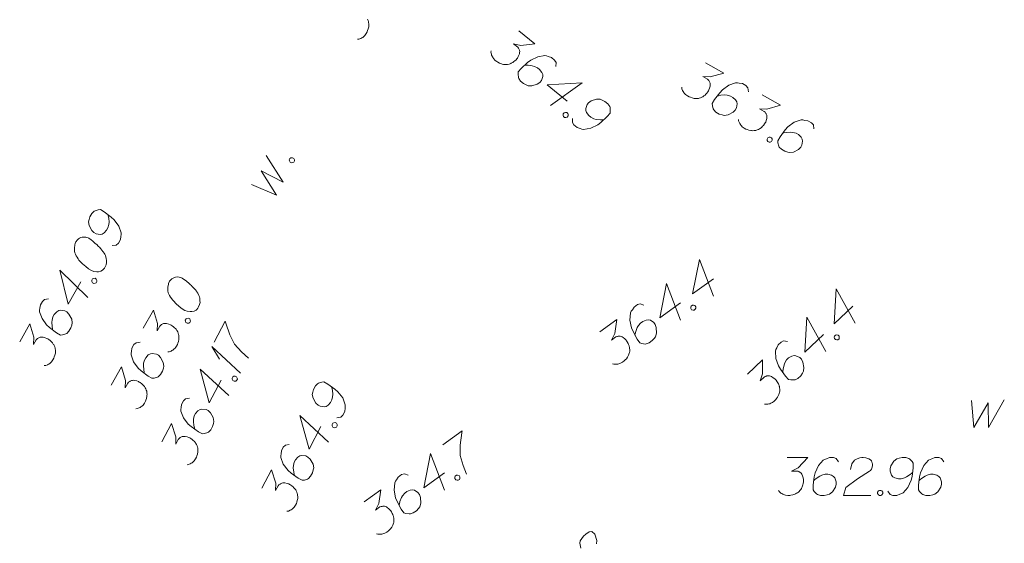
# Model space of a CAD drawing. Header units: metres. Extents: x 5555129 to 5556676, y 5635595 to 5636517.
# Tile 249 of 255: x 5556576 to 5556595, y 5636205 to 5636216. Entities that reach past the tile are written whole.
import ezdxf

# ---------------------------------------------------------------- set-up
doc = ezdxf.new("R2010")
doc.units = ezdxf.units.M
doc.header["$MEASUREMENT"] = 0
doc.layers.add('#skartowane', color=7, linetype='Continuous', lineweight=18)
doc.layers.add('GUPWSD_O', color=5, linetype='Continuous', lineweight=18, true_color=0x0000ff)

# ---------------------------------------------------------------- blocks, each defined once
blk = doc.blocks.new('*U1862')
at = {"layer": '#skartowane', "color": 7, "linetype": 'ByBlock', "lineweight": 18}
for q in [(5555465.324, 5636450.332), (5555464.909, 5636450.609)]:
    blk.add_line((5555464.753, 5636450.858), q, dxfattribs=at)

msp = doc.modelspace()

# ---------------------------------------------------------------- linework, layer by layer
at = {"layer": '#skartowane', "color": 7, "linetype": 'Continuous', "lineweight": 18, "flags": 128}
for points in [[(5556582.413, 5636215.658), (5556582.425, 5636215.631), (5556582.432, 5636215.607), (5556582.436, 5636215.591), (5556582.438, 5636215.569), (5556582.44, 5636215.548), (5556582.438, 5636215.522), (5556582.438, 5636215.509), (5556582.428, 5636215.467), (5556582.415, 5636215.433), (5556582.409, 5636215.409), (5556582.389, 5636215.373), (5556582.36, 5636215.335), (5556582.347, 5636215.323), (5556582.333, 5636215.31), (5556582.319, 5636215.297), (5556582.3, 5636215.288), (5556582.281, 5636215.278), (5556582.246, 5636215.264), (5556582.217, 5636215.26)], [(5556585.414, 5636215.43), (5556585.733, 5636215.168), (5556585.455, 5636215.136), (5556585.314, 5636215.168), (5556585.396, 5636215.101), (5556585.41, 5636215.081), (5556585.416, 5636215.069), (5556585.421, 5636215.057), (5556585.427, 5636215.045), (5556585.434, 5636215.016), (5556585.432, 5636214.995), (5556585.429, 5636214.974), (5556585.423, 5636214.956), (5556585.406, 5636214.917), (5556585.388, 5636214.886), (5556585.377, 5636214.872), (5556585.362, 5636214.854), (5556585.335, 5636214.83), (5556585.315, 5636214.816), (5556585.295, 5636214.801), (5556585.28, 5636214.791), (5556585.268, 5636214.786), (5556585.256, 5636214.781), (5556585.243, 5636214.775), (5556585.223, 5636214.769), (5556585.194, 5636214.762), (5556585.17, 5636214.759), (5556585.153, 5636214.758), (5556585.132, 5636214.76), (5556585.111, 5636214.762), (5556585.085, 5636214.768), (5556585.072, 5636214.771), (5556585.032, 5636214.788), (5556585.001, 5636214.806), (5556584.979, 5636214.816), (5556584.947, 5636214.842), (5556584.915, 5636214.877), (5556584.905, 5636214.893), (5556584.895, 5636214.909), (5556584.885, 5636214.924), (5556584.878, 5636214.945), (5556584.872, 5636214.965), (5556584.864, 5636215.002), (5556584.866, 5636215.032)], [(5556586.151, 5636214.718), (5556586.156, 5636214.798), (5556586.126, 5636214.845), (5556586.062, 5636214.898), (5556586.002, 5636214.917), (5556585.967, 5636214.93), (5556585.933, 5636214.935), (5556585.792, 5636214.913), (5556585.652, 5636214.845), (5556585.59, 5636214.797), (5556585.463, 5636214.679), (5556585.407, 5636214.611), (5556585.402, 5636214.568), (5556585.409, 5636214.502), (5556585.415, 5636214.482), (5556585.45, 5636214.43), (5556585.509, 5636214.382), (5556585.562, 5636214.353), (5556585.601, 5636214.336), (5556585.677, 5636214.335), (5556585.783, 5636214.371), (5556585.834, 5636214.405), (5556585.864, 5636214.442), (5556585.89, 5636214.52), (5556585.89, 5636214.558), (5556585.873, 5636214.602), (5556585.83, 5636214.661), (5556585.789, 5636214.695), (5556585.727, 5636214.722), (5556585.684, 5636214.735), (5556585.599, 5636214.743), (5556585.553, 5636214.743), (5556585.528, 5636214.74)], [(5556589.122, 5636214.794), (5556589.482, 5636214.59), (5556589.213, 5636214.512), (5556589.068, 5636214.519), (5556589.16, 5636214.467), (5556589.178, 5636214.45), (5556589.185, 5636214.439), (5556589.193, 5636214.428), (5556589.2, 5636214.417), (5556589.212, 5636214.39), (5556589.213, 5636214.369), (5556589.215, 5636214.347), (5556589.211, 5636214.329), (5556589.201, 5636214.287), (5556589.189, 5636214.254), (5556589.18, 5636214.238), (5556589.169, 5636214.218), (5556589.146, 5636214.19), (5556589.129, 5636214.172), (5556589.112, 5636214.154), (5556589.098, 5636214.142), (5556589.088, 5636214.135), (5556589.077, 5636214.127), (5556589.066, 5636214.12), (5556589.047, 5636214.11), (5556589.019, 5636214.098), (5556588.995, 5636214.092), (5556588.979, 5636214.087), (5556588.958, 5636214.086), (5556588.937, 5636214.084), (5556588.91, 5636214.086), (5556588.897, 5636214.086), (5556588.855, 5636214.096), (5556588.822, 5636214.109), (5556588.798, 5636214.115), (5556588.762, 5636214.136), (5556588.724, 5636214.164), (5556588.712, 5636214.178), (5556588.699, 5636214.192), (5556588.687, 5636214.206), (5556588.677, 5636214.225), (5556588.667, 5636214.244), (5556588.653, 5636214.279), (5556588.65, 5636214.308)], [(5556586.374, 5636214.031), (5556585.982, 5636214.353), (5556586.674, 5636214.396), (5556586.043, 5636213.944)], [(5556589.97, 5636214.218), (5556589.961, 5636214.298), (5556589.923, 5636214.34), (5556589.851, 5636214.38), (5556589.788, 5636214.389), (5556589.752, 5636214.396), (5556589.717, 5636214.395), (5556589.583, 5636214.349), (5556589.456, 5636214.258), (5556589.403, 5636214.2), (5556589.298, 5636214.063), (5556589.254, 5636213.986), (5556589.257, 5636213.943), (5556589.275, 5636213.879), (5556589.285, 5636213.86), (5556589.327, 5636213.815), (5556589.394, 5636213.777), (5556589.451, 5636213.759), (5556589.493, 5636213.748), (5556589.568, 5636213.76), (5556589.666, 5636213.814), (5556589.71, 5636213.856), (5556589.734, 5636213.897), (5556589.746, 5636213.979), (5556589.74, 5636214.016), (5556589.715, 5636214.057), (5556589.663, 5636214.107), (5556589.616, 5636214.133), (5556589.551, 5636214.15), (5556589.506, 5636214.155), (5556589.422, 5636214.149), (5556589.376, 5636214.141), (5556589.352, 5636214.134)], [(5556586.483, 5636213.689), (5556586.479, 5636213.609), (5556586.509, 5636213.562), (5556586.573, 5636213.509), (5556586.633, 5636213.49), (5556586.668, 5636213.477), (5556586.702, 5636213.472), (5556586.843, 5636213.494), (5556586.983, 5636213.562), (5556587.045, 5636213.61), (5556587.172, 5636213.728), (5556587.228, 5636213.796), (5556587.232, 5636213.839), (5556587.226, 5636213.905), (5556587.22, 5636213.925), (5556587.185, 5636213.977), (5556587.126, 5636214.025), (5556587.073, 5636214.054), (5556587.033, 5636214.071), (5556586.958, 5636214.072), (5556586.852, 5636214.036), (5556586.801, 5636214.002), (5556586.771, 5636213.965), (5556586.745, 5636213.887), (5556586.745, 5636213.849), (5556586.762, 5636213.805), (5556586.805, 5636213.746), (5556586.846, 5636213.712), (5556586.908, 5636213.685), (5556586.951, 5636213.672), (5556587.036, 5636213.664), (5556587.082, 5636213.664), (5556587.107, 5636213.667)], [(5556590.247, 5636214.156), (5556590.606, 5636213.952), (5556590.338, 5636213.874), (5556590.193, 5636213.881), (5556590.285, 5636213.829), (5556590.303, 5636213.812), (5556590.31, 5636213.801), (5556590.318, 5636213.79), (5556590.325, 5636213.779), (5556590.337, 5636213.752), (5556590.338, 5636213.731), (5556590.34, 5636213.71), (5556590.336, 5636213.691), (5556590.326, 5636213.65), (5556590.314, 5636213.616), (5556590.305, 5636213.6), (5556590.293, 5636213.58), (5556590.271, 5636213.552), (5556590.254, 5636213.534), (5556590.237, 5636213.517), (5556590.223, 5636213.504), (5556590.213, 5636213.497), (5556590.202, 5636213.49), (5556590.191, 5636213.482), (5556590.172, 5636213.472), (5556590.144, 5636213.461), (5556590.12, 5636213.454), (5556590.104, 5636213.45), (5556590.083, 5636213.448), (5556590.062, 5636213.447), (5556590.035, 5636213.448), (5556590.022, 5636213.449), (5556589.98, 5636213.459), (5556589.947, 5636213.471), (5556589.923, 5636213.478), (5556589.887, 5636213.498), (5556589.849, 5636213.526), (5556589.837, 5636213.54), (5556589.824, 5636213.554), (5556589.812, 5636213.568), (5556589.802, 5636213.587), (5556589.792, 5636213.606), (5556589.778, 5636213.641), (5556589.775, 5636213.67)], [(5556586.367, 5636213.808), (5556586.39, 5636213.789), (5556586.396, 5636213.769), (5556586.395, 5636213.739), (5556586.376, 5636213.716), (5556586.347, 5636213.709), (5556586.326, 5636213.711), (5556586.303, 5636213.73), (5556586.297, 5636213.75), (5556586.298, 5636213.78), (5556586.317, 5636213.803), (5556586.346, 5636213.81), (5556586.367, 5636213.808)], [(5556591.269, 5636213.481), (5556591.26, 5636213.561), (5556591.223, 5636213.603), (5556591.151, 5636213.644), (5556591.088, 5636213.652), (5556591.051, 5636213.659), (5556591.017, 5636213.659), (5556590.882, 5636213.613), (5556590.756, 5636213.521), (5556590.703, 5636213.463), (5556590.598, 5636213.326), (5556590.554, 5636213.249), (5556590.557, 5636213.207), (5556590.575, 5636213.142), (5556590.584, 5636213.123), (5556590.627, 5636213.079), (5556590.694, 5636213.041), (5556590.751, 5636213.022), (5556590.793, 5636213.012), (5556590.867, 5636213.024), (5556590.965, 5636213.077), (5556591.01, 5636213.119), (5556591.033, 5636213.16), (5556591.045, 5636213.242), (5556591.039, 5636213.279), (5556591.015, 5636213.32), (5556590.962, 5636213.371), (5556590.916, 5636213.397), (5556590.851, 5636213.413), (5556590.806, 5636213.418), (5556590.721, 5636213.412), (5556590.676, 5636213.404), (5556590.652, 5636213.397)], [(5556590.404, 5636213.32), (5556590.43, 5636213.306), (5556590.44, 5636213.287), (5556590.443, 5636213.257), (5556590.429, 5636213.232), (5556590.402, 5636213.22), (5556590.38, 5636213.218), (5556590.355, 5636213.233), (5556590.345, 5636213.252), (5556590.341, 5636213.281), (5556590.356, 5636213.307), (5556590.383, 5636213.319), (5556590.404, 5636213.32)], [(5556580.112, 5636212.377), (5556580.61, 5636212.17), (5556580.307, 5636212.648), (5556580.744, 5636212.426), (5556580.403, 5636212.958)], [(5556580.863, 5636212.87), (5556580.877, 5636212.896), (5556580.896, 5636212.906), (5556580.925, 5636212.911), (5556580.951, 5636212.897), (5556580.964, 5636212.871), (5556580.966, 5636212.85), (5556580.952, 5636212.823), (5556580.934, 5636212.813), (5556580.905, 5636212.808), (5556580.878, 5636212.822), (5556580.866, 5636212.849), (5556580.863, 5636212.87)], [(5556577.352, 5636211.167), (5556577.432, 5636211.176), (5556577.474, 5636211.214), (5556577.514, 5636211.286), (5556577.522, 5636211.349), (5556577.529, 5636211.386), (5556577.528, 5636211.42), (5556577.482, 5636211.554), (5556577.39, 5636211.681), (5556577.332, 5636211.734), (5556577.194, 5636211.838), (5556577.117, 5636211.881), (5556577.075, 5636211.878), (5556577.01, 5636211.86), (5556576.991, 5636211.851), (5556576.947, 5636211.808), (5556576.909, 5636211.741), (5556576.891, 5636211.684), (5556576.881, 5636211.642), (5556576.893, 5636211.567), (5556576.947, 5636211.469), (5556576.989, 5636211.425), (5556577.03, 5636211.402), (5556577.112, 5636211.39), (5556577.149, 5636211.396), (5556577.19, 5636211.421), (5556577.24, 5636211.474), (5556577.266, 5636211.52), (5556577.283, 5636211.585), (5556577.287, 5636211.63), (5556577.281, 5636211.715), (5556577.273, 5636211.76), (5556577.266, 5636211.784)], [(5556576.635, 5636211.252), (5556576.629, 5636211.242), (5556576.617, 5636211.208), (5556576.61, 5636211.184), (5556576.607, 5636211.166), (5556576.602, 5636211.134), (5556576.601, 5636211.095), (5556576.602, 5636211.06), (5556576.608, 5636211.023), (5556576.62, 5636210.996), (5556576.637, 5636210.966), (5556576.654, 5636210.936), (5556576.676, 5636210.903), (5556576.691, 5636210.882), (5556576.716, 5636210.854), (5556576.759, 5636210.81), (5556576.827, 5636210.751), (5556576.883, 5636210.706), (5556576.94, 5636210.674), (5556576.984, 5636210.656), (5556577.042, 5636210.651), (5556577.076, 5636210.651), (5556577.122, 5636210.66), (5556577.159, 5636210.679), (5556577.173, 5636210.692), (5556577.196, 5636210.72), (5556577.21, 5636210.745), (5556577.228, 5636210.79), (5556577.238, 5636210.831), (5556577.237, 5636210.866), (5556577.232, 5636210.916), (5556577.225, 5636210.94), (5556577.216, 5636210.973), (5556577.204, 5636211), (5556577.194, 5636211.019), (5556577.174, 5636211.043), (5556577.167, 5636211.054), (5556577.147, 5636211.079), (5556577.122, 5636211.107), (5556577.097, 5636211.134), (5556577.079, 5636211.151), (5556577.067, 5636211.165), (5556577.049, 5636211.182), (5556577.008, 5636211.218), (5556576.986, 5636211.238), (5556576.963, 5636211.257), (5556576.93, 5636211.283), (5556576.886, 5636211.314), (5556576.871, 5636211.322), (5556576.847, 5636211.329), (5556576.824, 5636211.335), (5556576.784, 5636211.337), (5556576.755, 5636211.333), (5556576.731, 5636211.327), (5556576.704, 5636211.315), (5556576.682, 5636211.3), (5556576.668, 5636211.287), (5556576.654, 5636211.275), (5556576.635, 5636211.252)], [(5556589.276, 5636210.508), (5556588.865, 5636210.209), (5556588.998, 5636210.89), (5556589.277, 5636210.165)], [(5556576.725, 5636210.449), (5556576.476, 5636210.006), (5556576.313, 5636210.68), (5556576.869, 5636210.138)], [(5556576.946, 5636210.481), (5556576.961, 5636210.506), (5556576.98, 5636210.516), (5556577.009, 5636210.52), (5556577.035, 5636210.505), (5556577.047, 5636210.478), (5556577.048, 5636210.457), (5556577.034, 5636210.431), (5556577.015, 5636210.422), (5556576.986, 5636210.418), (5556576.96, 5636210.432), (5556576.948, 5636210.459), (5556576.946, 5636210.481)], [(5556578.488, 5636210.461), (5556578.483, 5636210.451), (5556578.47, 5636210.417), (5556578.464, 5636210.394), (5556578.46, 5636210.376), (5556578.456, 5636210.344), (5556578.454, 5636210.304), (5556578.455, 5636210.27), (5556578.461, 5636210.233), (5556578.473, 5636210.206), (5556578.49, 5636210.176), (5556578.508, 5636210.146), (5556578.53, 5636210.113), (5556578.545, 5636210.091), (5556578.57, 5636210.064), (5556578.612, 5636210.019), (5556578.681, 5636209.96), (5556578.737, 5636209.915), (5556578.794, 5636209.884), (5556578.838, 5636209.866), (5556578.896, 5636209.86), (5556578.93, 5636209.861), (5556578.975, 5636209.869), (5556579.013, 5636209.889), (5556579.027, 5636209.901), (5556579.05, 5636209.929), (5556579.064, 5636209.955), (5556579.082, 5636209.999), (5556579.092, 5636210.041), (5556579.091, 5636210.075), (5556579.086, 5636210.126), (5556579.079, 5636210.15), (5556579.07, 5636210.182), (5556579.058, 5636210.209), (5556579.048, 5636210.228), (5556579.028, 5636210.253), (5556579.021, 5636210.264), (5556579.001, 5636210.289), (5556578.976, 5636210.316), (5556578.951, 5636210.344), (5556578.933, 5636210.361), (5556578.92, 5636210.374), (5556578.903, 5636210.391), (5556578.862, 5636210.428), (5556578.839, 5636210.447), (5556578.816, 5636210.467), (5556578.783, 5636210.492), (5556578.74, 5636210.523), (5556578.725, 5636210.532), (5556578.701, 5636210.538), (5556578.678, 5636210.545), (5556578.638, 5636210.547), (5556578.609, 5636210.543), (5556578.585, 5636210.536), (5556578.558, 5636210.524), (5556578.536, 5636210.509), (5556578.522, 5636210.497), (5556578.508, 5636210.484), (5556578.488, 5636210.461)], [(5556588.621, 5636210.032), (5556588.211, 5636209.734), (5556588.344, 5636210.415), (5556588.622, 5636209.69)], [(5556592.04, 5636209.969), (5556591.675, 5636209.617), (5556591.713, 5636210.309), (5556592.088, 5636209.63)], [(5556576.088, 5636210.11), (5556576.008, 5636210.1), (5556575.966, 5636210.063), (5556575.926, 5636209.991), (5556575.917, 5636209.928), (5556575.91, 5636209.891), (5556575.911, 5636209.857), (5556575.958, 5636209.722), (5556576.05, 5636209.596), (5556576.108, 5636209.543), (5556576.245, 5636209.438), (5556576.323, 5636209.395), (5556576.365, 5636209.398), (5556576.429, 5636209.416), (5556576.448, 5636209.426), (5556576.493, 5636209.469), (5556576.53, 5636209.536), (5556576.549, 5636209.593), (5556576.559, 5636209.635), (5556576.547, 5636209.709), (5556576.493, 5636209.807), (5556576.451, 5636209.852), (5556576.409, 5636209.875), (5556576.328, 5636209.887), (5556576.291, 5636209.881), (5556576.25, 5636209.856), (5556576.2, 5636209.803), (5556576.174, 5636209.757), (5556576.157, 5636209.691), (5556576.152, 5636209.647), (5556576.159, 5636209.562), (5556576.167, 5636209.516), (5556576.174, 5636209.492)], [(5556587.9, 5636209.99), (5556587.824, 5636210.015), (5556587.771, 5636209.998), (5556587.704, 5636209.95), (5556587.67, 5636209.896), (5556587.648, 5636209.865), (5556587.635, 5636209.834), (5556587.621, 5636209.692), (5556587.651, 5636209.539), (5556587.682, 5636209.467), (5556587.764, 5636209.314), (5556587.816, 5636209.243), (5556587.856, 5636209.228), (5556587.922, 5636209.217), (5556587.943, 5636209.218), (5556588.001, 5636209.239), (5556588.063, 5636209.284), (5556588.104, 5636209.328), (5556588.131, 5636209.362), (5556588.151, 5636209.435), (5556588.143, 5636209.546), (5556588.122, 5636209.604), (5556588.095, 5636209.642), (5556588.026, 5636209.687), (5556587.989, 5636209.697), (5556587.942, 5636209.692), (5556587.874, 5636209.665), (5556587.831, 5636209.633), (5556587.789, 5636209.581), (5556587.766, 5636209.542), (5556587.736, 5636209.462), (5556587.725, 5636209.418), (5556587.721, 5636209.393)], [(5556588.835, 5636209.969), (5556588.859, 5636209.986), (5556588.881, 5636209.987), (5556588.909, 5636209.978), (5556588.926, 5636209.954), (5556588.926, 5636209.925), (5556588.918, 5636209.905), (5556588.894, 5636209.888), (5556588.873, 5636209.887), (5556588.845, 5636209.895), (5556588.828, 5636209.919), (5556588.828, 5636209.949), (5556588.835, 5636209.969)], [(5556577.965, 5636209.53), (5556578.167, 5636209.89), (5556578.247, 5636209.622), (5556578.24, 5636209.477), (5556578.292, 5636209.569), (5556578.309, 5636209.587), (5556578.32, 5636209.594), (5556578.33, 5636209.602), (5556578.341, 5636209.609), (5556578.368, 5636209.621), (5556578.39, 5636209.623), (5556578.411, 5636209.624), (5556578.429, 5636209.621), (5556578.471, 5636209.611), (5556578.505, 5636209.599), (5556578.52, 5636209.59), (5556578.541, 5636209.578), (5556578.569, 5636209.556), (5556578.587, 5636209.539), (5556578.604, 5636209.523), (5556578.617, 5636209.509), (5556578.624, 5636209.498), (5556578.632, 5636209.487), (5556578.639, 5636209.476), (5556578.649, 5636209.457), (5556578.661, 5636209.43), (5556578.667, 5636209.406), (5556578.672, 5636209.39), (5556578.673, 5636209.369), (5556578.675, 5636209.347), (5556578.674, 5636209.321), (5556578.673, 5636209.308), (5556578.663, 5636209.266), (5556578.651, 5636209.232), (5556578.645, 5636209.209), (5556578.624, 5636209.173), (5556578.596, 5636209.134), (5556578.582, 5636209.122), (5556578.568, 5636209.109), (5556578.555, 5636209.097), (5556578.536, 5636209.087), (5556578.517, 5636209.077), (5556578.482, 5636209.063), (5556578.452, 5636209.059)], [(5556591.458, 5636209.408), (5556591.092, 5636209.055), (5556591.13, 5636209.748), (5556591.506, 5636209.068)], [(5556575.515, 5636209.26), (5556575.717, 5636209.62), (5556575.797, 5636209.352), (5556575.79, 5636209.207), (5556575.842, 5636209.299), (5556575.859, 5636209.317), (5556575.87, 5636209.324), (5556575.881, 5636209.332), (5556575.892, 5636209.339), (5556575.919, 5636209.351), (5556575.94, 5636209.353), (5556575.961, 5636209.354), (5556575.979, 5636209.351), (5556576.021, 5636209.341), (5556576.055, 5636209.329), (5556576.071, 5636209.32), (5556576.091, 5636209.308), (5556576.119, 5636209.286), (5556576.137, 5636209.269), (5556576.155, 5636209.253), (5556576.167, 5636209.239), (5556576.174, 5636209.228), (5556576.182, 5636209.217), (5556576.189, 5636209.206), (5556576.199, 5636209.187), (5556576.211, 5636209.16), (5556576.218, 5636209.136), (5556576.222, 5636209.12), (5556576.224, 5636209.098), (5556576.225, 5636209.077), (5556576.224, 5636209.051), (5556576.223, 5636209.038), (5556576.213, 5636208.996), (5556576.201, 5636208.962), (5556576.195, 5636208.939), (5556576.175, 5636208.903), (5556576.146, 5636208.864), (5556576.132, 5636208.852), (5556576.119, 5636208.839), (5556576.105, 5636208.827), (5556576.086, 5636208.817), (5556576.067, 5636208.807), (5556576.032, 5636208.793), (5556576.002, 5636208.789)], [(5556578.8, 5636209.69), (5556578.815, 5636209.716), (5556578.833, 5636209.726), (5556578.863, 5636209.73), (5556578.889, 5636209.715), (5556578.9, 5636209.688), (5556578.902, 5636209.667), (5556578.888, 5636209.641), (5556578.869, 5636209.631), (5556578.839, 5636209.627), (5556578.814, 5636209.642), (5556578.802, 5636209.669), (5556578.8, 5636209.69)], [(5556579.371, 5636209.254), (5556579.59, 5636209.673), (5556579.603, 5636209.633), (5556579.685, 5636209.396), (5556579.777, 5636209.215), (5556579.917, 5636209.062), (5556580.052, 5636208.938)], [(5556587.025, 5636209.457), (5556587.36, 5636209.7), (5556587.32, 5636209.423), (5556587.253, 5636209.294), (5556587.339, 5636209.356), (5556587.362, 5636209.365), (5556587.375, 5636209.368), (5556587.388, 5636209.37), (5556587.401, 5636209.372), (5556587.43, 5636209.371), (5556587.45, 5636209.364), (5556587.47, 5636209.357), (5556587.485, 5636209.346), (5556587.519, 5636209.319), (5556587.545, 5636209.294), (5556587.555, 5636209.28), (5556587.569, 5636209.261), (5556587.585, 5636209.229), (5556587.594, 5636209.206), (5556587.603, 5636209.183), (5556587.609, 5636209.166), (5556587.611, 5636209.153), (5556587.613, 5636209.139), (5556587.615, 5636209.126), (5556587.616, 5636209.105), (5556587.616, 5636209.076), (5556587.612, 5636209.051), (5556587.609, 5636209.034), (5556587.602, 5636209.014), (5556587.595, 5636208.995), (5556587.582, 5636208.971), (5556587.576, 5636208.959), (5556587.55, 5636208.925), (5556587.525, 5636208.9), (5556587.509, 5636208.881), (5556587.476, 5636208.857), (5556587.434, 5636208.834), (5556587.416, 5636208.828), (5556587.398, 5636208.823), (5556587.38, 5636208.817), (5556587.359, 5636208.816), (5556587.338, 5636208.815), (5556587.3, 5636208.817), (5556587.272, 5636208.826)], [(5556591.678, 5636209.374), (5556591.7, 5636209.395), (5556591.721, 5636209.399), (5556591.75, 5636209.394), (5556591.77, 5636209.373), (5556591.774, 5636209.343), (5556591.769, 5636209.322), (5556591.748, 5636209.302), (5556591.727, 5636209.298), (5556591.698, 5636209.303), (5556591.678, 5636209.324), (5556591.674, 5636209.354), (5556591.678, 5636209.374)], [(5556577.904, 5636209.252), (5556577.824, 5636209.243), (5556577.782, 5636209.205), (5556577.742, 5636209.133), (5556577.734, 5636209.07), (5556577.727, 5636209.034), (5556577.728, 5636208.999), (5556577.774, 5636208.865), (5556577.866, 5636208.739), (5556577.924, 5636208.686), (5556578.062, 5636208.581), (5556578.139, 5636208.538), (5556578.181, 5636208.541), (5556578.246, 5636208.559), (5556578.265, 5636208.569), (5556578.309, 5636208.612), (5556578.347, 5636208.678), (5556578.365, 5636208.736), (5556578.375, 5636208.778), (5556578.363, 5636208.852), (5556578.31, 5636208.95), (5556578.267, 5636208.994), (5556578.226, 5636209.017), (5556578.144, 5636209.029), (5556578.107, 5636209.023), (5556578.066, 5636208.999), (5556578.016, 5636208.946), (5556577.99, 5636208.899), (5556577.973, 5636208.834), (5556577.969, 5636208.789), (5556577.975, 5636208.704), (5556577.983, 5636208.659), (5556577.99, 5636208.635)], [(5556590.749, 5636209.266), (5556590.67, 5636209.28), (5556590.62, 5636209.256), (5556590.56, 5636209.199), (5556590.534, 5636209.141), (5556590.517, 5636209.108), (5556590.508, 5636209.075), (5556590.514, 5636208.932), (5556590.565, 5636208.785), (5556590.606, 5636208.718), (5556590.707, 5636208.578), (5556590.769, 5636208.514), (5556590.81, 5636208.505), (5556590.877, 5636208.504), (5556590.898, 5636208.508), (5556590.953, 5636208.536), (5556591.008, 5636208.589), (5556591.043, 5636208.639), (5556591.064, 5636208.676), (5556591.074, 5636208.751), (5556591.051, 5636208.86), (5556591.023, 5636208.915), (5556590.99, 5636208.949), (5556590.915, 5636208.983), (5556590.878, 5636208.988), (5556590.832, 5636208.977), (5556590.768, 5636208.94), (5556590.73, 5636208.903), (5556590.696, 5636208.846), (5556590.678, 5636208.804), (5556590.66, 5636208.721), (5556590.655, 5636208.675), (5556590.654, 5636208.65)], [(5556577.331, 5636208.402), (5556577.534, 5636208.763), (5556577.613, 5636208.494), (5556577.606, 5636208.349), (5556577.658, 5636208.442), (5556577.675, 5636208.46), (5556577.686, 5636208.467), (5556577.697, 5636208.475), (5556577.708, 5636208.482), (5556577.735, 5636208.494), (5556577.756, 5636208.495), (5556577.777, 5636208.497), (5556577.796, 5636208.494), (5556577.837, 5636208.484), (5556577.871, 5636208.471), (5556577.887, 5636208.463), (5556577.907, 5636208.451), (5556577.935, 5636208.429), (5556577.953, 5636208.412), (5556577.971, 5636208.395), (5556577.983, 5636208.381), (5556577.991, 5636208.371), (5556577.998, 5636208.36), (5556578.005, 5636208.349), (5556578.015, 5636208.33), (5556578.027, 5636208.303), (5556578.034, 5636208.279), (5556578.038, 5636208.262), (5556578.04, 5636208.241), (5556578.041, 5636208.22), (5556578.04, 5636208.194), (5556578.04, 5636208.18), (5556578.03, 5636208.139), (5556578.017, 5636208.105), (5556578.011, 5636208.081), (5556577.991, 5636208.045), (5556577.962, 5636208.007), (5556577.949, 5636207.994), (5556577.935, 5636207.982), (5556577.921, 5636207.969), (5556577.902, 5636207.96), (5556577.883, 5636207.95), (5556577.848, 5636207.936), (5556577.819, 5636207.932)], [(5556589.956, 5636208.617), (5556590.254, 5636208.904), (5556590.253, 5636208.624), (5556590.205, 5636208.487), (5556590.281, 5636208.561), (5556590.302, 5636208.573), (5556590.315, 5636208.577), (5556590.327, 5636208.581), (5556590.34, 5636208.585), (5556590.369, 5636208.588), (5556590.39, 5636208.584), (5556590.411, 5636208.579), (5556590.427, 5636208.571), (5556590.465, 5636208.549), (5556590.493, 5636208.528), (5556590.506, 5636208.515), (5556590.522, 5636208.498), (5556590.543, 5636208.468), (5556590.555, 5636208.447), (5556590.567, 5636208.426), (5556590.575, 5636208.409), (5556590.579, 5636208.397), (5556590.583, 5636208.384), (5556590.587, 5636208.371), (5556590.59, 5636208.351), (5556590.594, 5636208.321), (5556590.594, 5636208.296), (5556590.593, 5636208.279), (5556590.589, 5636208.259), (5556590.584, 5636208.238), (5556590.575, 5636208.213), (5556590.571, 5636208.201), (5556590.549, 5636208.163), (5556590.528, 5636208.135), (5556590.515, 5636208.114), (5556590.485, 5636208.085), (5556590.447, 5636208.057), (5556590.43, 5636208.049), (5556590.413, 5636208.041), (5556590.397, 5636208.033), (5556590.376, 5636208.029), (5556590.355, 5636208.025), (5556590.317, 5636208.021), (5556590.288, 5636208.026)], [(5556579.51, 5636208.502), (5556579.274, 5636208.052), (5556579.092, 5636208.721), (5556579.663, 5636208.195)], [(5556579.73, 5636208.54), (5556579.744, 5636208.566), (5556579.762, 5636208.576), (5556579.792, 5636208.581), (5556579.818, 5636208.567), (5556579.83, 5636208.54), (5556579.833, 5636208.519), (5556579.819, 5636208.493), (5556579.8, 5636208.483), (5556579.771, 5636208.478), (5556579.745, 5636208.492), (5556579.732, 5636208.519), (5556579.73, 5636208.54)], [(5556581.804, 5636207.756), (5556581.884, 5636207.768), (5556581.924, 5636207.806), (5556581.963, 5636207.88), (5556581.969, 5636207.943), (5556581.975, 5636207.98), (5556581.973, 5636208.014), (5556581.923, 5636208.147), (5556581.828, 5636208.271), (5556581.768, 5636208.322), (5556581.627, 5636208.423), (5556581.549, 5636208.464), (5556581.507, 5636208.459), (5556581.443, 5636208.439), (5556581.424, 5636208.429), (5556581.381, 5636208.385), (5556581.345, 5636208.317), (5556581.328, 5636208.259), (5556581.32, 5636208.217), (5556581.334, 5636208.143), (5556581.39, 5636208.047), (5556581.434, 5636208.004), (5556581.476, 5636207.982), (5556581.558, 5636207.972), (5556581.595, 5636207.979), (5556581.635, 5636208.005), (5556581.684, 5636208.06), (5556581.708, 5636208.107), (5556581.723, 5636208.172), (5556581.726, 5636208.217), (5556581.718, 5636208.302), (5556581.708, 5636208.347), (5556581.7, 5636208.371)], [(5556578.883, 5636208.144), (5556578.803, 5636208.132), (5556578.763, 5636208.093), (5556578.724, 5636208.02), (5556578.718, 5636207.957), (5556578.712, 5636207.92), (5556578.714, 5636207.885), (5556578.764, 5636207.752), (5556578.86, 5636207.629), (5556578.919, 5636207.578), (5556579.06, 5636207.477), (5556579.139, 5636207.436), (5556579.181, 5636207.441), (5556579.245, 5636207.461), (5556579.263, 5636207.471), (5556579.307, 5636207.515), (5556579.342, 5636207.583), (5556579.359, 5636207.641), (5556579.368, 5636207.683), (5556579.353, 5636207.757), (5556579.297, 5636207.853), (5556579.253, 5636207.896), (5556579.211, 5636207.918), (5556579.129, 5636207.928), (5556579.092, 5636207.92), (5556579.052, 5636207.895), (5556579.004, 5636207.84), (5556578.979, 5636207.793), (5556578.965, 5636207.727), (5556578.961, 5636207.683), (5556578.97, 5636207.598), (5556578.98, 5636207.553), (5556578.987, 5636207.529)], [(5556581.492, 5636207.58), (5556581.256, 5636207.13), (5556581.074, 5636207.8), (5556581.644, 5636207.273)], [(5556578.335, 5636207.277), (5556578.527, 5636207.643), (5556578.615, 5636207.377), (5556578.612, 5636207.232), (5556578.661, 5636207.326), (5556578.677, 5636207.345), (5556578.688, 5636207.352), (5556578.699, 5636207.36), (5556578.71, 5636207.368), (5556578.736, 5636207.38), (5556578.757, 5636207.383), (5556578.778, 5636207.385), (5556578.797, 5636207.382), (5556578.839, 5636207.373), (5556578.873, 5636207.362), (5556578.889, 5636207.354), (5556578.91, 5636207.343), (5556578.938, 5636207.321), (5556578.957, 5636207.305), (5556578.975, 5636207.289), (5556578.988, 5636207.275), (5556578.995, 5636207.265), (5556579.003, 5636207.254), (5556579.011, 5636207.243), (5556579.021, 5636207.225), (5556579.034, 5636207.198), (5556579.041, 5636207.174), (5556579.046, 5636207.158), (5556579.049, 5636207.137), (5556579.051, 5636207.116), (5556579.05, 5636207.089), (5556579.05, 5636207.076), (5556579.041, 5636207.034), (5556579.03, 5636207), (5556579.024, 5636206.976), (5556579.005, 5636206.94), (5556578.978, 5636206.9), (5556578.965, 5636206.887), (5556578.951, 5636206.875), (5556578.938, 5636206.862), (5556578.919, 5636206.851), (5556578.9, 5636206.841), (5556578.866, 5636206.826), (5556578.837, 5636206.821)], [(5556581.712, 5636207.618), (5556581.726, 5636207.644), (5556581.744, 5636207.654), (5556581.773, 5636207.659), (5556581.8, 5636207.645), (5556581.812, 5636207.618), (5556581.814, 5636207.597), (5556581.801, 5636207.571), (5556581.782, 5636207.561), (5556581.753, 5636207.556), (5556581.727, 5636207.57), (5556581.714, 5636207.597), (5556581.712, 5636207.618)], [(5556583.909, 5636207.22), (5556584.291, 5636207.498), (5556584.285, 5636207.456), (5556584.254, 5636207.208), (5556584.256, 5636207.005), (5556584.313, 5636206.805), (5556584.379, 5636206.634)], [(5556580.864, 5636207.223), (5556580.785, 5636207.211), (5556580.744, 5636207.172), (5556580.706, 5636207.099), (5556580.699, 5636207.036), (5556580.693, 5636206.999), (5556580.695, 5636206.965), (5556580.745, 5636206.831), (5556580.841, 5636206.708), (5556580.9, 5636206.657), (5556581.041, 5636206.556), (5556581.119, 5636206.515), (5556581.162, 5636206.519), (5556581.226, 5636206.539), (5556581.244, 5636206.55), (5556581.287, 5636206.594), (5556581.323, 5636206.662), (5556581.34, 5636206.719), (5556581.349, 5636206.761), (5556581.335, 5636206.836), (5556581.278, 5636206.932), (5556581.234, 5636206.975), (5556581.192, 5636206.997), (5556581.111, 5636207.007), (5556581.074, 5636206.999), (5556581.033, 5636206.974), (5556580.985, 5636206.919), (5556580.96, 5636206.872), (5556580.946, 5636206.806), (5556580.942, 5636206.762), (5556580.951, 5636206.677), (5556580.961, 5636206.632), (5556580.968, 5636206.608)], [(5556583.943, 5636206.661), (5556583.532, 5636206.362), (5556583.666, 5636207.043), (5556583.944, 5636206.318)], [(5556580.316, 5636206.357), (5556580.508, 5636206.723), (5556580.595, 5636206.457), (5556580.592, 5636206.312), (5556580.642, 5636206.406), (5556580.658, 5636206.424), (5556580.669, 5636206.432), (5556580.679, 5636206.439), (5556580.69, 5636206.447), (5556580.717, 5636206.46), (5556580.738, 5636206.462), (5556580.759, 5636206.464), (5556580.778, 5636206.461), (5556580.82, 5636206.452), (5556580.854, 5636206.441), (5556580.87, 5636206.433), (5556580.89, 5636206.422), (5556580.919, 5636206.4), (5556580.937, 5636206.384), (5556580.955, 5636206.368), (5556580.968, 5636206.354), (5556580.976, 5636206.344), (5556580.984, 5636206.333), (5556580.991, 5636206.322), (5556581.002, 5636206.303), (5556581.014, 5636206.277), (5556581.022, 5636206.253), (5556581.027, 5636206.237), (5556581.029, 5636206.216), (5556581.031, 5636206.195), (5556581.031, 5636206.168), (5556581.03, 5636206.155), (5556581.022, 5636206.113), (5556581.01, 5636206.079), (5556581.005, 5636206.055), (5556580.986, 5636206.018), (5556580.958, 5636205.979), (5556580.945, 5636205.966), (5556580.931, 5636205.954), (5556580.918, 5636205.941), (5556580.899, 5636205.93), (5556580.881, 5636205.92), (5556580.846, 5636205.905), (5556580.817, 5636205.9)], [(5556583.222, 5636206.619), (5556583.146, 5636206.644), (5556583.092, 5636206.627), (5556583.025, 5636206.578), (5556582.992, 5636206.524), (5556582.97, 5636206.494), (5556582.956, 5636206.462), (5556582.942, 5636206.321), (5556582.973, 5636206.168), (5556583.004, 5636206.095), (5556583.085, 5636205.943), (5556583.137, 5636205.871), (5556583.177, 5636205.856), (5556583.243, 5636205.846), (5556583.265, 5636205.847), (5556583.323, 5636205.867), (5556583.385, 5636205.912), (5556583.426, 5636205.957), (5556583.452, 5636205.99), (5556583.472, 5636206.063), (5556583.465, 5636206.174), (5556583.444, 5636206.233), (5556583.416, 5636206.271), (5556583.347, 5636206.316), (5556583.311, 5636206.326), (5556583.264, 5636206.32), (5556583.196, 5636206.293), (5556583.153, 5636206.262), (5556583.111, 5636206.209), (5556583.088, 5636206.171), (5556583.058, 5636206.091), (5556583.047, 5636206.046), (5556583.043, 5636206.022)], [(5556584.157, 5636206.597), (5556584.181, 5636206.615), (5556584.202, 5636206.616), (5556584.231, 5636206.607), (5556584.248, 5636206.583), (5556584.248, 5636206.553), (5556584.24, 5636206.533), (5556584.216, 5636206.516), (5556584.195, 5636206.515), (5556584.167, 5636206.524), (5556584.149, 5636206.548), (5556584.15, 5636206.577), (5556584.157, 5636206.597)], [(5556582.347, 5636206.085), (5556582.681, 5636206.328), (5556582.642, 5636206.051), (5556582.575, 5636205.922), (5556582.661, 5636205.985), (5556582.683, 5636205.994), (5556582.696, 5636205.996), (5556582.709, 5636205.998), (5556582.722, 5636206), (5556582.752, 5636206), (5556582.772, 5636205.993), (5556582.792, 5636205.985), (5556582.807, 5636205.974), (5556582.841, 5636205.948), (5556582.867, 5636205.923), (5556582.877, 5636205.908), (5556582.891, 5636205.889), (5556582.907, 5636205.857), (5556582.916, 5636205.834), (5556582.925, 5636205.812), (5556582.931, 5636205.794), (5556582.933, 5636205.781), (5556582.935, 5636205.768), (5556582.937, 5636205.755), (5556582.938, 5636205.734), (5556582.938, 5636205.704), (5556582.934, 5636205.679), (5556582.931, 5636205.663), (5556582.924, 5636205.643), (5556582.916, 5636205.623), (5556582.904, 5636205.6), (5556582.898, 5636205.588), (5556582.872, 5636205.554), (5556582.846, 5636205.528), (5556582.831, 5636205.51), (5556582.797, 5636205.485), (5556582.756, 5636205.463), (5556582.738, 5636205.457), (5556582.72, 5636205.451), (5556582.702, 5636205.446), (5556582.681, 5636205.445), (5556582.66, 5636205.444), (5556582.622, 5636205.446), (5556582.594, 5636205.454)], [(5556586.957, 5636205.252), (5556586.963, 5636205.323), (5556586.927, 5636205.444), (5556586.866, 5636205.5), (5556586.815, 5636205.492), (5556586.743, 5636205.448), (5556586.701, 5636205.407), (5556586.632, 5636205.316), (5556586.627, 5636205.27), (5556586.646, 5636205.166)]]:
    msp.add_lwpolyline(points, dxfattribs=at)
at = {"layer": '#skartowane', "color": 5, "linetype": 'Continuous', "lineweight": 18, "flags": 128}
for points in [[(5556590.739, 5636206.964), (5556591.153, 5636206.964), (5556590.958, 5636206.763), (5556590.828, 5636206.698), (5556590.934, 5636206.698), (5556590.958, 5636206.693), (5556590.969, 5636206.687), (5556590.981, 5636206.681), (5556590.993, 5636206.675), (5556591.017, 5636206.657), (5556591.029, 5636206.639), (5556591.04, 5636206.622), (5556591.046, 5636206.604), (5556591.058, 5636206.563), (5556591.064, 5636206.527), (5556591.064, 5636206.509), (5556591.064, 5636206.486), (5556591.058, 5636206.45), (5556591.052, 5636206.427), (5556591.046, 5636206.403), (5556591.04, 5636206.385), (5556591.034, 5636206.374), (5556591.029, 5636206.362), (5556591.023, 5636206.35), (5556591.011, 5636206.332), (5556590.993, 5636206.309), (5556590.975, 5636206.291), (5556590.964, 5636206.279), (5556590.946, 5636206.267), (5556590.928, 5636206.256), (5556590.905, 5636206.244), (5556590.893, 5636206.238), (5556590.851, 5636206.226), (5556590.816, 5636206.22), (5556590.792, 5636206.214), (5556590.751, 5636206.214), (5556590.704, 5636206.22), (5556590.686, 5636206.226), (5556590.668, 5636206.232), (5556590.651, 5636206.238), (5556590.633, 5636206.25), (5556590.615, 5636206.261), (5556590.586, 5636206.285), (5556590.568, 5636206.309)], [(5556591.761, 5636206.882), (5556591.714, 5636206.946), (5556591.66, 5636206.964), (5556591.578, 5636206.964), (5556591.519, 5636206.941), (5556591.483, 5636206.929), (5556591.454, 5636206.911), (5556591.359, 5636206.805), (5556591.294, 5636206.663), (5556591.277, 5636206.586), (5556591.253, 5636206.415), (5556591.253, 5636206.326), (5556591.277, 5636206.291), (5556591.324, 5636206.244), (5556591.342, 5636206.232), (5556591.401, 5636206.214), (5556591.477, 5636206.214), (5556591.536, 5636206.226), (5556591.578, 5636206.238), (5556591.637, 5636206.285), (5556591.696, 5636206.38), (5556591.714, 5636206.439), (5556591.714, 5636206.486), (5556591.684, 5636206.563), (5556591.66, 5636206.592), (5556591.619, 5636206.616), (5556591.548, 5636206.634), (5556591.495, 5636206.634), (5556591.43, 5636206.616), (5556591.389, 5636206.598), (5556591.318, 5636206.551), (5556591.282, 5636206.521), (5556591.265, 5636206.504)], [(5556591.997, 5636206.728), (5556592.026, 5636206.84), (5556592.074, 5636206.911), (5556592.127, 5636206.941), (5556592.18, 5636206.958), (5556592.221, 5636206.964), (5556592.251, 5636206.964), (5556592.304, 5636206.958), (5556592.339, 5636206.946), (5556592.357, 5636206.941), (5556592.393, 5636206.923), (5556592.41, 5636206.899), (5556592.422, 5636206.876), (5556592.428, 5636206.858), (5556592.434, 5636206.834), (5556592.434, 5636206.805), (5556592.428, 5636206.775), (5556592.422, 5636206.757), (5556592.41, 5636206.734), (5556592.393, 5636206.71), (5556592.375, 5636206.693), (5556592.133, 5636206.545), (5556591.902, 5636206.374), (5556591.861, 5636206.214), (5556592.399, 5636206.214)], [(5556592.735, 5636206.297), (5556592.782, 5636206.232), (5556592.836, 5636206.214), (5556592.918, 5636206.214), (5556592.977, 5636206.238), (5556593.013, 5636206.25), (5556593.042, 5636206.267), (5556593.137, 5636206.374), (5556593.202, 5636206.515), (5556593.219, 5636206.592), (5556593.243, 5636206.763), (5556593.243, 5636206.852), (5556593.219, 5636206.887), (5556593.172, 5636206.935), (5556593.154, 5636206.946), (5556593.095, 5636206.964), (5556593.019, 5636206.964), (5556592.959, 5636206.952), (5556592.918, 5636206.941), (5556592.859, 5636206.893), (5556592.8, 5636206.799), (5556592.782, 5636206.74), (5556592.782, 5636206.693), (5556592.812, 5636206.616), (5556592.836, 5636206.586), (5556592.877, 5636206.563), (5556592.948, 5636206.545), (5556593.001, 5636206.545), (5556593.066, 5636206.563), (5556593.107, 5636206.58), (5556593.178, 5636206.628), (5556593.213, 5636206.657), (5556593.231, 5636206.675)], [(5556593.851, 5636206.882), (5556593.804, 5636206.946), (5556593.751, 5636206.964), (5556593.668, 5636206.964), (5556593.609, 5636206.941), (5556593.574, 5636206.929), (5556593.544, 5636206.911), (5556593.45, 5636206.805), (5556593.385, 5636206.663), (5556593.367, 5636206.586), (5556593.343, 5636206.415), (5556593.343, 5636206.326), (5556593.367, 5636206.291), (5556593.414, 5636206.244), (5556593.432, 5636206.232), (5556593.491, 5636206.214), (5556593.568, 5636206.214), (5556593.627, 5636206.226), (5556593.668, 5636206.238), (5556593.727, 5636206.285), (5556593.786, 5636206.38), (5556593.804, 5636206.439), (5556593.804, 5636206.486), (5556593.774, 5636206.563), (5556593.751, 5636206.592), (5556593.709, 5636206.616), (5556593.639, 5636206.634), (5556593.585, 5636206.634), (5556593.52, 5636206.616), (5556593.479, 5636206.598), (5556593.408, 5636206.551), (5556593.373, 5636206.521), (5556593.355, 5636206.504)], [(5556592.57, 5636206.315), (5556592.599, 5636206.315), (5556592.617, 5636206.303), (5556592.635, 5636206.279), (5556592.635, 5636206.25), (5556592.617, 5636206.226), (5556592.599, 5636206.214), (5556592.57, 5636206.214), (5556592.552, 5636206.226), (5556592.534, 5636206.25), (5556592.534, 5636206.279), (5556592.552, 5636206.303), (5556592.57, 5636206.315)]]:
    msp.add_lwpolyline(points, dxfattribs=at)
at = {"layer": 'GUPWSD_O', "color": 5, "linetype": 'Continuous', "lineweight": 18, "flags": 128}
msp.add_lwpolyline([(5556594.398, 5636208.098), (5556594.445, 5636207.561), (5556594.729, 5636208.051), (5556594.735, 5636207.561), (5556595.048, 5636208.11)], dxfattribs=at)

# ---------------------------------------------------------------- block references
at = {"layer": '#skartowane', "color": 7, "linetype": 'Continuous', "lineweight": 18}
msp.add_blockref('*U1862', (1114.572, -241.693), dxfattribs=at)

doc.saveas('drawing.dxf')
